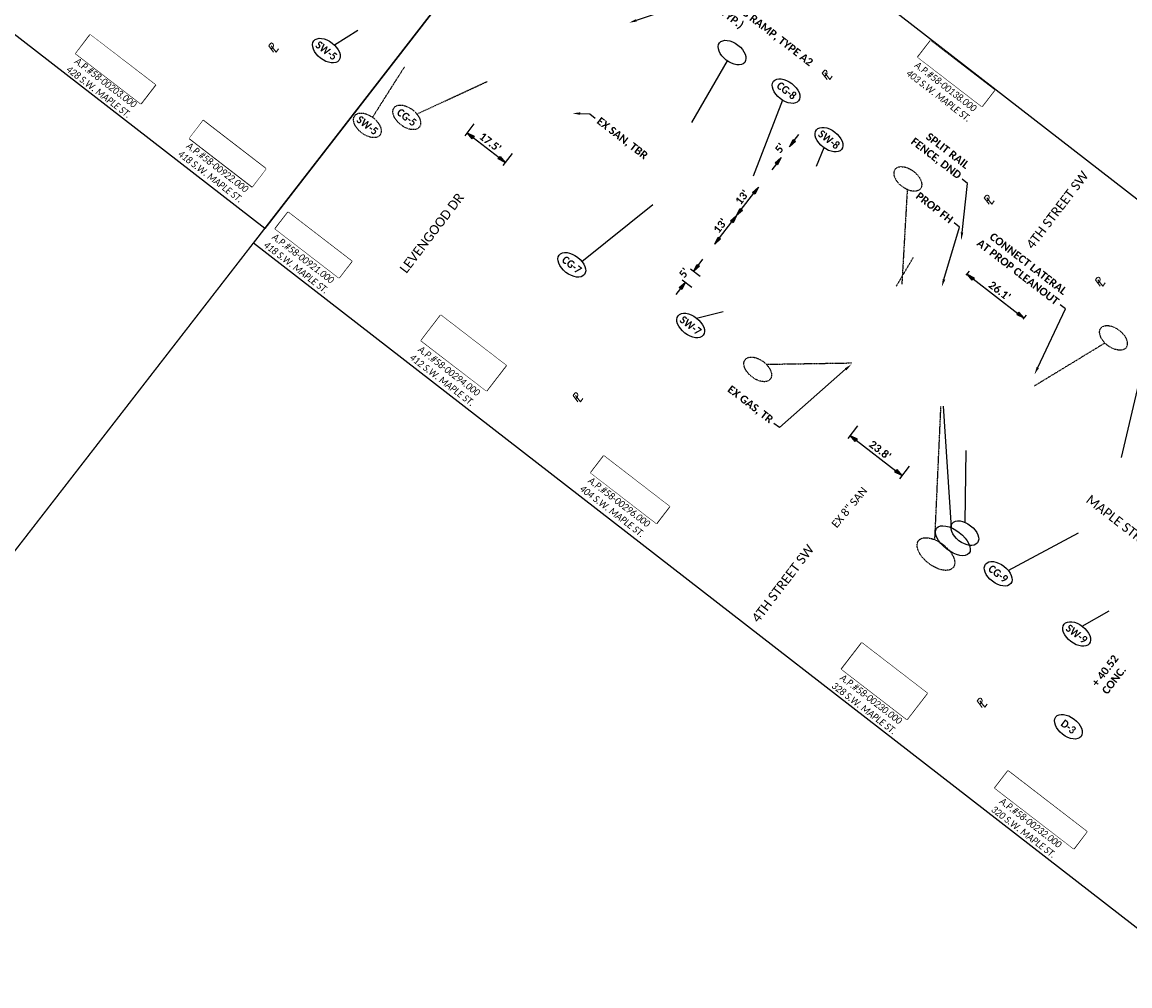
# Model space of a CAD drawing. Header units: feet. Extents: x 2204748 to 2209851, y 304262 to 307692.
# Tile 6 of 28: x 2205928 to 2206330, y 305958 to 306307. Entities that reach past the tile are written whole.
import ezdxf
from ezdxf import colors
from ezdxf.entities.mleader import LeaderData, LeaderLine
from ezdxf.math import Vec2, Vec3

# ---------------------------------------------------------------- set-up
doc = ezdxf.new("R2010")
doc.units = ezdxf.units.FT
doc.header["$MEASUREMENT"] = 0
doc.set_wipeout_variables(frame=1)
for name, pattern in [('2', [0.1, 0.06, -0.04]), ('OhDOT_USTN5', [0.11, 0.055, -0.055]), ('setbackex', [1.4000000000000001, 1.3, -0.1])]:
    doc.linetypes.add(name, pattern=pattern)
for name, color, linetype in [('0_Text+_Line_Mask', 9, 'Continuous'), ('DR_X_Storm_Sewer', 151, 'OhDOT_USTN5'), ('DV_X_Owner_Labels', 7, 'setbackex'), ('DV_X_Text', 7, 'Continuous'), ('RW_X_Text', 7, 'Continuous'), ('SH_TextM', 7, 'Continuous'), ('UT_P_Sanitary_Text', 125, 'Continuous')]:
    doc.layers.add(name, color=color, linetype=linetype)
doc.layers.add('SH_VPort', color=5, linetype='Continuous', plot=False)
doc.styles.add('Simplex Normal (0.14)', font='calibri.ttf', dxfattribs={"height": 0.14})
doc.styles.add('Slanted Normal (0.125) Font 31', font='calibrii.ttf', dxfattribs={"width": 0.9, "height": 0.125})
doc.styles.add('Slanted-Normal', font='calibriz.ttf', dxfattribs={"height": 0.14})
doc.styles.add('Slanted-Sub Title', font='calibriz.ttf', dxfattribs={"height": 0.17})
doc.styles.add('Straight Normal (0.14) Font 30', font='calibrib.ttf', dxfattribs={"height": 0.14})
doc.styles.add('Straight-Normal', font='calibrib.ttf', dxfattribs={"height": 0.14})
doc.dimstyles.new('Dec Straight 0', dxfattribs={"dimtxt": 0.14, "dimasz": 0.14, "dimexe": 0.07, "dimexo": 0.07, "dimgap": 0.05, "dimtad": 1, "dimdec": 0, "dimzin": 0, "dimdsep": 46, "dimtxsty": 'Straight Normal (0.14) Font 30', "dimcen": 0.07, "dimclrd": 9, "dimclre": 9, "dimclrt": 256, "dimadec": 0, "dimazin": 0, "dimtfac": 1, "dimtdec": 0, "dimtofl": 0, "dimtmove": 2, "dimatfit": 3, "dimfxl": 1, "dimtolj": 1, "dimtzin": 0, "dimlwd": 25, "dimlwe": 25, "dimarcsym": 0})
doc.dimstyles.new('Dec Straight 1', dxfattribs={"dimtxt": 0.14, "dimasz": 0.14, "dimexe": 0.07, "dimexo": 0.07, "dimgap": 0.05, "dimtad": 1, "dimdec": 1, "dimzin": 0, "dimdsep": 46, "dimtxsty": 'Straight Normal (0.14) Font 30', "dimblk": 'Dim1', "dimcen": 0, "dimclrd": 95, "dimclre": 95, "dimclrt": 256, "dimaunit": 1, "dimadec": 4, "dimazin": 0, "dimtfac": 1, "dimtdec": 1, "dimtofl": 0, "dimtmove": 0, "dimatfit": 3, "dimldrblk": 'Dim1', "dimfxl": 1, "dimtolj": 1, "dimtzin": 0, "dimlwd": 25, "dimlwe": 25, "dimarcsym": 0})

# ---------------------------------------------------------------- blocks, each defined once
blk = doc.blocks.new('PL')
at = {"layer": 'DV_X_Text', "char_height": 0.14, "attachment_point": 1, "style": 'Simplex Normal (0.14)'}
for s, insert, width in [('{\\Fsimplex|c0;\\Q15;P}', (-0.02809627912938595, 0.1064821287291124), 0.1522086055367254), ('{\\Fsimplex|c0;\\Q15;L}', (0.002277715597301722, 0.07165536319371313), 0.05119446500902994)]:
    blk.add_mtext(s, dxfattribs=dict(at, insert=insert, width=width))
blk = doc.blocks.new('Dim1')
h = blk.add_hatch(color=4)
h.dxf.hatch_style = 1
h.paths.add_polyline_path([(0, 0), (-1.000000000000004, -0.1999999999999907), (-1.000000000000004, 0.1999999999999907)])
at = {"color": 4}
blk.add_lwpolyline([(0, 0), (-1.000000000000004, -0.1999999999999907), (-1.000000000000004, 0.1999999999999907), (0, 0)], dxfattribs=at)
blk = doc.blocks.new('*D954')
at = {"layer": 'Defpoints', "color": 0, "transparency": 16777216}
for p in [(2206171.523171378, 306216.7349137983), (2206175.06161078, 306214.0194428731), (2206172.043893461, 306210.0871562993)]:
    blk.add_point(p, dxfattribs=at)
at = {"layer": 'SH_TextM', "color": 95, "lineweight": 25, "transparency": 16777216}
for p, q in [((2206173.227834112, 306218.9562028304), (2206174.932496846, 306221.1774918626)), ((2206173.950966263, 306214.8717742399), (2206170.412526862, 306217.5872451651)), ((2206170.933248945, 306210.939487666), (2206167.394809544, 306213.6549585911)), ((2206166.800791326, 306210.5813381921), (2206165.096128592, 306208.36004916))]:
    blk.add_line(p, q, dxfattribs=at)
at = {"layer": 'SH_TextM', "color": 95, "lineweight": 25, "transparency": 16777216, "xscale": 2.8, "yscale": 2.8, "zscale": 2.8}
for p, rotation in [((2206171.523171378, 306216.7349137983), 232.4966279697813), ((2206168.50545406, 306212.8026272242), 52.4966279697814)]:
    blk.add_blockref('Dim1', p, dxfattribs=dict(at, rotation=rotation))
at = {"layer": 'SH_TextM', "transparency": 16777216, "insert": (2206168.090700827, 306216.2449897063), "char_height": 2.8, "attachment_point": 5, "rotation": 52.49662796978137, "style": 'Straight Normal (0.14) Font 30'}
blk.add_mtext("\\A1;5'", dxfattribs=at)
blk = doc.blocks.new('*D955')
at = {"layer": 'Defpoints', "color": 0, "transparency": 16777216}
for p in [(2206187.099230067, 306236.9858153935), (2206187.099230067, 306236.9858153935), (2206179.172994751, 306226.681700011)]:
    blk.add_point(p, dxfattribs=at)
at = {"layer": 'SH_TextM', "color": 95, "lineweight": 25, "transparency": 16777216}
blk.add_line((2206180.880183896, 306228.901047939), (2206185.392040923, 306234.7664674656), dxfattribs=at)
at = {"layer": 'SH_TextM', "color": 95, "lineweight": 25, "transparency": 16777216, "xscale": 2.8, "yscale": 2.8, "zscale": 2.8}
for p, rotation in [((2206187.099230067, 306236.9858153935), 52.43143342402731), ((2206179.172994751, 306226.681700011), 232.4314334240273)]:
    blk.add_blockref('Dim1', p, dxfattribs=dict(at, rotation=rotation))
at = {"layer": 'SH_TextM', "transparency": 16777216, "insert": (2206181.199670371, 306233.3233271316), "char_height": 2.8, "attachment_point": 5, "rotation": 52.431433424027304, "style": 'Straight Normal (0.14) Font 30'}
blk.add_mtext("\\A1;13'", dxfattribs=at)
blk = doc.blocks.new('*D956')
at = {"layer": 'Defpoints', "color": 0, "transparency": 16777216}
for p in [(2206195.025465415, 306247.2899308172), (2206195.025465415, 306247.2899308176), (2206187.099230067, 306236.9858153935)]:
    blk.add_point(p, dxfattribs=at)
at = {"layer": 'SH_TextM', "color": 95, "lineweight": 25, "transparency": 16777216}
blk.add_line((2206188.806419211, 306239.2051633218), (2206193.31827627, 306245.0705828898), dxfattribs=at)
at = {"layer": 'SH_TextM', "color": 95, "lineweight": 25, "transparency": 16777216, "xscale": 2.8, "yscale": 2.8, "zscale": 2.8}
for p, rotation in [((2206195.025465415, 306247.2899308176), 52.43143342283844), ((2206187.099230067, 306236.9858153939), 232.4314334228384)]:
    blk.add_blockref('Dim1', p, dxfattribs=dict(at, rotation=rotation))
at = {"layer": 'SH_TextM', "transparency": 16777216, "insert": (2206189.125905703, 306243.6274425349), "char_height": 2.8, "attachment_point": 5, "rotation": 52.43143342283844, "style": 'Straight Normal (0.14) Font 30'}
blk.add_mtext("\\A1;13'", dxfattribs=at)
blk = doc.blocks.new('*D953')
at = {"layer": 'Defpoints', "color": 0, "transparency": 16777216}
for p in [(2206206.305107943, 306261.953479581), (2206206.305107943, 306261.9534795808), (2206203.256555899, 306257.9903582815)]:
    blk.add_point(p, dxfattribs=at)
at = {"layer": 'SH_TextM', "color": 95, "lineweight": 25, "transparency": 16777216}
for p, q in [((2206208.012297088, 306264.1728275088), (2206209.719486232, 306266.3921754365)), ((2206201.549366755, 306255.7710103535), (2206199.842177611, 306253.5516624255))]:
    blk.add_line(p, q, dxfattribs=at)
at = {"layer": 'SH_TextM', "color": 95, "lineweight": 25, "transparency": 16777216, "xscale": 2.8, "yscale": 2.8, "zscale": 2.8}
for p, rotation in [((2206206.305107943, 306261.9534795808), 232.4314334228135), ((2206203.2565559, 306257.9903582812), 52.43143342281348)]:
    blk.add_blockref('Dim1', p, dxfattribs=dict(at, rotation=rotation))
at = {"layer": 'SH_TextM', "transparency": 16777216, "insert": (2206202.858901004, 306261.4503259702), "char_height": 2.8, "attachment_point": 5, "rotation": 52.431433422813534, "style": 'Straight Normal (0.14) Font 30'}
blk.add_mtext("\\A1;5'", dxfattribs=at)
blk = doc.blocks.new('*D968')
at = {"layer": 'Defpoints', "color": 0, "transparency": 16777216}
for p in [(2206092.785478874, 306271.3064696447), (2206106.599343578, 306260.5990589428), (2206103.258032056, 306256.2883598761)]:
    blk.add_point(p, dxfattribs=at)
at = {"layer": 'SH_TextM', "color": 95, "lineweight": 25, "transparency": 16777216}
for p, q in [((2206091.927795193, 306270.1999531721), (2206088.58648367, 306265.8892541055)), ((2206091.657200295, 306265.2804032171), (2206101.04499911, 306258.0037272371)), ((2206105.741659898, 306259.4925424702), (2206102.400348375, 306255.1818434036))]:
    blk.add_line(p, q, dxfattribs=at)
at = {"layer": 'SH_TextM', "color": 95, "lineweight": 25, "transparency": 16777216, "xscale": 2.8, "yscale": 2.8, "zscale": 2.8}
for p, rotation in [((2206089.44416735, 306266.995770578), 142.2199999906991), ((2206103.258032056, 306256.2883598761), 322.2199999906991)]:
    blk.add_blockref('Dim1', p, dxfattribs=dict(at, rotation=rotation))
at = {"layer": 'SH_TextM', "transparency": 16777216, "insert": (2206097.838568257, 306263.5610809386), "char_height": 2.8, "attachment_point": 5, "rotation": 322.2199999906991, "style": 'Straight Normal (0.14) Font 30'}
blk.add_mtext("\\A1;17.5'", dxfattribs=at)
blk = doc.blocks.new('*D969')
at = {"layer": 'Defpoints', "color": 0, "transparency": 16777216}
for p in [(2206231.796587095, 306161.9078643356), (2206250.5717302, 306147.3548646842), (2206247.03242708, 306142.7887323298)]:
    blk.add_point(p, dxfattribs=at)
at = {"layer": 'SH_TextM', "color": 95, "lineweight": 25, "transparency": 16777216}
for p, q in [((2206230.938903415, 306160.801347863), (2206227.399600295, 306156.2352155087)), ((2206230.47031692, 306155.6263646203), (2206244.819394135, 306144.5040996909)), ((2206249.714046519, 306146.2483482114), (2206246.1747434, 306141.6822158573))]:
    blk.add_line(p, q, dxfattribs=at)
at = {"layer": 'SH_TextM', "color": 95, "lineweight": 25, "transparency": 16777216, "xscale": 2.8, "yscale": 2.8, "zscale": 2.8}
for p, rotation in [((2206228.257283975, 306157.3417319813), 142.2199999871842), ((2206247.03242708, 306142.7887323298), 322.2199999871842)]:
    blk.add_blockref('Dim1', p, dxfattribs=dict(at, rotation=rotation))
at = {"layer": 'SH_TextM', "transparency": 16777216, "insert": (2206239.141560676, 306151.9961641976), "char_height": 2.8, "attachment_point": 5, "rotation": 322.2199999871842, "style": 'Straight Normal (0.14) Font 30'}
blk.add_mtext("\\A1;23.8'", dxfattribs=at)
blk = doc.blocks.new('*D979')
at = {"layer": 'Defpoints', "color": 0, "transparency": 16777216}
for p in [(2206269.468952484, 306214.2579655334), (2206290.156162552, 306198.3375221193), (2206291.303776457, 306199.8287450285)]:
    blk.add_point(p, dxfattribs=at)
at = {"layer": 'SH_TextM', "color": 95, "lineweight": 25, "transparency": 16777216}
for p, q in [((2206270.322790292, 306215.3674523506), (2206271.470404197, 306216.8586752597)), ((2206272.835540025, 306214.0415128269), (2206289.084802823, 306201.5364206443)), ((2206291.010000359, 306199.4470089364), (2206292.157614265, 306200.9382318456))]:
    blk.add_line(p, q, dxfattribs=at)
at = {"layer": 'SH_TextM', "color": 95, "lineweight": 25, "transparency": 16777216, "xscale": 2.8, "yscale": 2.8, "zscale": 2.8}
for p, rotation in [((2206270.61656639, 306215.7491884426), 142.4188733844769), ((2206291.303776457, 306199.8287450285), 322.4188733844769)]:
    blk.add_blockref('Dim1', p, dxfattribs=dict(at, rotation=rotation))
at = {"layer": 'SH_TextM', "transparency": 16777216, "insert": (2206282.450165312, 306209.7250821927), "char_height": 2.8, "attachment_point": 5, "rotation": 322.41887338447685, "style": 'Straight Normal (0.14) Font 30'}
blk.add_mtext("\\A1;26.1'", dxfattribs=at)
blk = doc.blocks.new('*D988')
at = {"color": 9, "lineweight": 25, "transparency": 16777216}
blk.add_arc((2206069.04495259, 306327.7967145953), 5.20241917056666, 353.6535339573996, 21.19677285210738, dxfattribs=at)
at = {"color": 9, "transparency": 16777216}
for points in [[(2206073.521761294, 306329.3981686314), (2206074.26903423, 306329.9573593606), (2206072.217825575, 306331.9195828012)], [(2206074.648304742, 306327.0471417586), (2206073.782674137, 306327.3961328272), (2206073.168516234, 306324.6247454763)]]:
    blk.add_solid(points, dxfattribs=at)
at = {"layer": 'Defpoints', "color": 0, "transparency": 16777216}
for p in [(2205670.067035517, 306634.7025225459), (2206093.440318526, 306359.4963379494), (2206073.854030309, 306329.7811381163), (2206069.04495259, 306327.7967145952), (2206842.800975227, 305732.6003212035)]:
    blk.add_point(p, dxfattribs=at)
at = {"transparency": 16777216, "insert": (2206076.883961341, 306328.1749237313), "char_height": 2.8, "attachment_point": 5, "rotation": 272.7622110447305, "style": 'Straight Normal (0.14) Font 30'}
blk.add_mtext('\\A1;90%%D', dxfattribs=at)
blk = doc.blocks.new('*D989')
at = {"color": 9, "lineweight": 25, "transparency": 16777216}
blk.add_arc((2205756.828549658, 306567.9629576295), 5.202419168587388, 353.6535339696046, 21.19677283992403, dxfattribs=at)
at = {"color": 9, "transparency": 16777216}
for points in [[(2205761.305358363, 306569.5644116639), (2205762.052631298, 306570.1236023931), (2205760.001422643, 306572.0858258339)], [(2205762.43190181, 306567.2133847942), (2205761.566271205, 306567.5623758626), (2205760.952113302, 306564.7909885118)]]:
    blk.add_solid(points, dxfattribs=at)
at = {"layer": 'Defpoints', "color": 0, "transparency": 16777216}
for p in [(2205357.850632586, 306874.8687655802), (2205781.223915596, 306599.6625809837), (2205761.637627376, 306569.9473811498), (2205756.828549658, 306567.9629576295), (2206530.584572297, 305972.7665642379)]:
    blk.add_point(p, dxfattribs=at)
at = {"transparency": 16777216, "insert": (2205764.667558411, 306568.3411667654), "char_height": 2.8, "attachment_point": 5, "rotation": 272.7622110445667, "style": 'Straight Normal (0.14) Font 30'}
blk.add_mtext('\\A1;90%%D', dxfattribs=at)
blk = doc.blocks.new('*D990')
at = {"color": 9, "lineweight": 25, "transparency": 16777216}
blk.add_arc((2206487.514613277, 306005.8972714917), 5.20241916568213, 353.6535339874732, 21.19677282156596, dxfattribs=at)
at = {"color": 9, "transparency": 16777216}
for points in [[(2206491.991421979, 306007.4987255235), (2206492.738694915, 306008.0579162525), (2206490.68748626, 306010.0201396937)], [(2206493.117965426, 306005.1476986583), (2206492.252334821, 306005.4966897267), (2206491.638176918, 306002.7253023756)]]:
    blk.add_solid(points, dxfattribs=at)
at = {"layer": 'Defpoints', "color": 0, "transparency": 16777216}
for p in [(2206088.536696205, 306312.8030794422), (2206511.909979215, 306037.5968948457), (2206492.323690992, 306007.8816950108), (2206487.514613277, 306005.8972714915), (2207261.270635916, 305410.7008780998)]:
    blk.add_point(p, dxfattribs=at)
at = {"transparency": 16777216, "insert": (2206495.353622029, 306006.2754806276), "char_height": 2.8, "attachment_point": 5, "rotation": 272.76221104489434, "style": 'Straight Normal (0.14) Font 30'}
blk.add_mtext('\\A1;90%%D', dxfattribs=at)
blk = doc.blocks.new('*D993')
at = {"color": 9, "lineweight": 25, "transparency": 16777216}
blk.add_line((2206349.280251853, 306106.3150428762), (2206350.069548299, 306107.3411291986), dxfattribs=at)
blk.add_arc((2206352.139407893, 306110.0319491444), 4.794824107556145, 266.3846807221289, 288.4781861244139, dxfattribs=at)
at = {"color": 9, "transparency": 16777216}
for points in [[(2206351.672927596, 306104.8098163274), (2206352.001190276, 306105.6835180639), (2206349.215953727, 306106.2314552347)], [(2206353.388401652, 306105.8644593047), (2206353.929791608, 306105.1041909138), (2206355.939901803, 306107.1084949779)]]:
    blk.add_solid(points, dxfattribs=at)
at = {"layer": 'Defpoints', "color": 0, "transparency": 16777216}
for p in [(2205670.067035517, 306634.7025225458), (2206348.426657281, 306105.2053689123), (2206351.507869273, 306105.2788977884), (2206324.038240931, 306073.5003985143), (2206842.800975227, 305732.6003212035)]:
    blk.add_point(p, dxfattribs=at)
at = {"transparency": 16777216, "insert": (2206354.01815336, 306102.8276020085), "char_height": 2.8, "attachment_point": 5, "rotation": 14.616038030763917, "style": 'Straight Normal (0.14) Font 30'}
blk.add_mtext('\\A1;90%%D', dxfattribs=at)

msp = doc.modelspace()

# ---------------------------------------------------------------- linework, layer by layer
at = {"layer": '0_Text+_Line_Mask'}
for points in [[(2205952.899017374, 306302.5325156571), (2205976.484074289, 306284.3898968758), (2205971.20085957, 306277.521818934), (2205947.615802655, 306295.6644377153)], [(2206257.402761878, 306300.3437386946), (2206280.610626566, 306282.4912720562), (2206276.007358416, 306276.5071116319), (2206252.799493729, 306294.3595782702)], [(2206016.564891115, 306253.9283284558), (2205993.797687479, 306271.4418200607), (2205988.832509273, 306264.9871834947), (2206011.599712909, 306247.4736918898)], [(2206024.57853338, 306238.2304035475), (2206047.691194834, 306220.4511712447), (2206043.028650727, 306214.3899532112), (2206019.915989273, 306232.1691855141)], [(2206079.913217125, 306200.9436363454), (2206103.598162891, 306182.7241788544), (2206096.472539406, 306173.4610048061), (2206072.787593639, 306191.6804622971)], [(2206139.007249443, 306149.9398801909), (2206162.806566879, 306131.6324431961), (2206158.05608899, 306125.4569129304), (2206134.256771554, 306143.7643499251)], [(2206232.519669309, 306082.1855438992), (2206256.204615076, 306063.9660864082), (2206248.859063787, 306054.4170104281), (2206225.174118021, 306072.6364679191)], [(2206285.484270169, 306035.7998392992), (2206314.089114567, 306013.7957886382), (2206309.294669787, 306007.5631022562), (2206280.68982539, 306029.5671529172)]]:
    msp.add_lwpolyline(points, close=True, dxfattribs=at)
at = {"layer": 'DR_X_Storm_Sewer'}
msp.add_line((2206245.0063, 306211.4266), (2206251.14044365, 306221.7772250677), dxfattribs=at)
at = {"layer": 'SH_TextM'}
for points in [[(2206049.910788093, 306304.0355181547), (2206041.426094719, 306298.7420112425)], [(2206183.75237466, 306293.0606573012), (2206170.768808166, 306270.7325640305)], [(2206203.765324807, 306278.8122333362), (2206193.135331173, 306251.2671426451)], [(2206218.771059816, 306261.593855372), (2206216.003771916, 306254.7620557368)], [(2206131.061093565, 306220.3719080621), (2206156.816406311, 306241.0412330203)], [(2206172.585298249, 306199.8903378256), (2206182.303882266, 306202.1947700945)], [(2206333.731319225, 306180.1865483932), (2206326.479089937, 306149.3259306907)], [(2206285.5700936, 306108.4316680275), (2206311.06468682, 306122.0725659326)], [(2206312.358998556, 306088.2224049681), (2206322.11449332, 306093.8222312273)]]:
    msp.add_lwpolyline(points, dxfattribs=at)
at = {"layer": 'SH_TextM', "linetype": '2'}
for points in [[(2206055.198569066, 306272.6029353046), (2206066.863376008, 306290.9950778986)], [(2206071.249039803, 306273.8020821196), (2206096.73011146, 306285.5786957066)], [(2206248.961842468, 306246.4141349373), (2206246.997940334, 306212.0948172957)], [(2206320.623632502, 306190.8269805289), (2206294.953737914, 306175.2057824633)], [(2206197.865464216, 306183.1351580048), (2206228.933398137, 306183.6208192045)], [(2206258.965060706, 306119.5473214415), (2206261.169, 306167.796335)]]:
    msp.add_lwpolyline(points, dxfattribs=at)
at = {"layer": 'SH_TextM', "elevation": 1042.597}
msp.add_lwpolyline([(2206270.149663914, 306151.9160282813), (2206269.864653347, 306125.8664850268)], dxfattribs=at)
at = {"layer": 'SH_TextM'}
for centre in [(2206038.457767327, 306296.7705771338), (2206185.49361776, 306296.0551071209), (2206205.039639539, 306282.1143157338), (2206220.606274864, 306264.5215215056), (2206127.404252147, 306219.1620501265), (2206170.475187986, 306197.1680384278), (2206269.821576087, 306121.9292872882), (2206281.913252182, 306107.2218100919), (2206310.357568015, 306085.4170898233), (2206307.369681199, 306051.8104044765)]:
    msp.add_ellipse(centre, major_axis=(-4.560485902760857, 3.534926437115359), ratio=0.5969318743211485, dxfattribs=at)
at = {"layer": 'SH_TextM', "linetype": '2'}
for centre, major_axis, ratio in [((2206067.592198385, 306272.5922241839), (-4.560485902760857, 3.534926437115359), 0.5969318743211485), ((2206053.333741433, 306269.6966675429), (-4.560485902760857, 3.534926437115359), 0.5969318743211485), ((2206249.182753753, 306250.2745740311), (-4.560485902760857, 3.534926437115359), 0.5969318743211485), ((2206323.69441576, 306192.695679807), (-4.560485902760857, 3.534926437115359), 0.5969318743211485), ((2206194.783311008, 306181.2780605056), (-4.560485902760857, 3.534926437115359), 0.5969318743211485), ((2206259.365947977, 306114.378599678), (-6.307544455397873, 4.851952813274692), 0.5379135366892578)]:
    msp.add_ellipse(centre, major_axis=major_axis, ratio=ratio, dxfattribs=at)
at = {"layer": 'SH_VPort'}
for points, elevation in [([(2205703.708110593, 306736.0183475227), (2206142.776597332, 306395.6873313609), (2206016.131419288, 306232.2996175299), (2205577.062932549, 306572.6306336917)], -658.7264437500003), ([(2206139.938564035, 306392.1032808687), (2206535.123569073, 306085.7872541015), (2206407.18376146, 305920.7293103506), (2206011.998756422, 306227.0453371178)], -658.7264437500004)]:
    msp.add_lwpolyline(points, close=True, dxfattribs=dict(at, elevation=elevation))
at = {"layer": 'SH_VPort', "color": 12, "const_width": 0.5}
msp.add_lwpolyline([(2205909.832498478, 306095.2373975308), (2206254.630802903, 306540.0688224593)], dxfattribs=at)
at = {"layer": 'UT_P_Sanitary_Text'}
msp.add_lwpolyline([(2206261.983053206, 306167.9236208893), (2206264.870833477, 306123.9318875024)], dxfattribs=at)
msp.add_ellipse((2206265.489778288, 306119.2084583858), major_axis=(-5.872892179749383, 4.552199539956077), ratio=0.5069755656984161, dxfattribs=at)

# ---------------------------------------------------------------- block references
at = {"layer": 'DV_X_Text'}
for p, xscale, yscale, zscale, rotation in [((2206018.838410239, 306296.670208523), 20, 20, 20, 52.05374971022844), ((2206219.44836311, 306286.7870804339), 20.00000000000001, 20.00000000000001, 20.00000000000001, 52.27134078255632), ((2206278.171962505, 306241.5865284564), 20.00000000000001, 20.00000000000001, 20.00000000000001, 52.27134078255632), ((2206318.4046249, 306211.8759593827), 20.00000000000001, 20.00000000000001, 20.00000000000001, 52.27134078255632), ((2206129.129859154, 306169.9873370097), 20, 20, 20, 52.05011112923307), ((2206275.625046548, 306059.3050475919), 20, 20, 20, 52.0354245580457)]:
    msp.add_blockref('PL', p, dxfattribs=dict(at, xscale=xscale, yscale=yscale, zscale=zscale, rotation=rotation))

# ---------------------------------------------------------------- texts
at = {"layer": 'DV_X_Owner_Labels', "char_height": 2.5, "width": 97.22299822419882, "attachment_point": 2, "rotation": 322.431, "style": 'Slanted Normal (0.125) Font 31'}
for s, insert in [('MARK P. CARRON\\PO.R. 1302, PG. 2673\\PA.P.#58-00203.000\\P428 S.W. MAPLE ST.', (2205964.342431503, 306292.7335122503)), ('RONALD H. ECKERT\\PMARY M. ECKERT\\PA.P.#58-00138.000\\P403 S.W. MAPLE ST.', (2206268.724224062, 306291.3271585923)), ('VIRGINIA K. BAAB\\PO.R. 1053, PG. 1759\\PA.P.#58-00922.000\\P418 S.W. MAPLE ST.', (2206004.830672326, 306262.0711824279)), ('VIRGINIA K. BAAB\\PO.R. 1053, PG. 1759\\PA.P.#58-00921.000\\P418 S.W. MAPLE ST.', (2206035.894718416, 306229.087899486)), ('EMILY PARSONS\\PTHOMAS PARSONS\\PO.R. 1565, PG. 2473\\PA.P.#58-00294.000\\P412 S.W. MAPLE ST.', (2206091.329495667, 306191.6240172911)), ('RICHARD T. KASER\\PO.R. 1440, PG. 1855\\PA.P.#58-00296.000\\P404 S.W. MAPLE ST.', (2206150.427495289, 306140.8046105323)), ('LARRY J. MILLER\\PCAROL J. MILLER\\PO.R. 1022, PG. 1829\\PA.P.#58-00230.000\\P328 S.W. MAPLE ST.', (2206244.254560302, 306072.7007576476)), ('NATHAN ROBERT YODER\\PO.R. 1636, PG. 5577\\PA.P.#58-00232.000\\P320 S.W. MAPLE ST.', (2206299.519013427, 306024.5983983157))]:
    msp.add_mtext(s, dxfattribs=dict(at, insert=insert))
at = {"layer": 'RW_X_Text', "style": 'Slanted-Sub Title'}
for s, rotation, p in [('4TH STREET SW', 52.75173318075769, (2206294.461387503, 306224.5755923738)), ('LEVENGOOD DR', 52.75173318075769, (2206067.461462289, 306215.8036851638)), ('MAPLE STREET SW', 322.22, (2206313.442868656, 306133.4196665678)), ('4TH STREET SW', 52.75173318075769, (2206194.98968289, 306089.2396117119))]:
    msp.add_text(s, height=3.4, rotation=rotation, dxfattribs=at).set_placement(p)
at = {"layer": 'SH_TextM', "char_height": 2.8}
for s, insert, width, attachment_point, rotation, style in [('{\\W0.9;SW-5}', (2206038.457767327, 306296.7705771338), 13.06872648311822, 5, 322.431, 'Straight-Normal'), ('{\\W0.9;CG-8}', (2206205.231563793, 306282.2569560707), 13.06872648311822, 5, 322.431, 'Straight-Normal'), ('{\\W0.9;SW-5}', (2206053.333741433, 306269.6966675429), 13.06872648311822, 5, 322.431, 'Straight-Normal'), ('{\\W0.9;CG-5}', (2206067.592198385, 306272.5922241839), 13.06872648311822, 5, 322.431, 'Straight-Normal'), ('{\\W0.9;SW-8}', (2206220.606274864, 306264.5215215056), 13.06872648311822, 5, 322.431, 'Straight-Normal'), ('{\\W0.9;CG-7}', (2206127.404252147, 306219.1620501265), 13.06872648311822, 5, 322.431, 'Straight-Normal'), ('{\\W0.9;SW-7}', (2206170.475187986, 306197.1680384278), 13.06872648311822, 5, 322.431, 'Straight-Normal'), ('{\\W0.9;CG-9}', (2206281.913252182, 306107.2218100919), 13.06872648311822, 5, 322.431, 'Straight-Normal'), ('{\\W0.9;SW-9}', (2206310.357568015, 306085.4170898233), 13.06872648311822, 5, 322.431, 'Straight-Normal'), ('{\\fCalibri|b1|i0|c0|p46;+ 40.52\\PCONC.}', (2206315.564648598, 306067.8390267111), 15.42708081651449, 1, 52.43099999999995, 'Slanted-Normal'), ('{\\W0.9;D-3}', (2206307.369681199, 306051.8104044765), 13.06872648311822, 5, 322.431, 'Straight-Normal')]:
    msp.add_mtext(s, dxfattribs=dict(at, insert=insert, width=width, attachment_point=attachment_point, rotation=rotation, style=style))
at = {"layer": 'UT_P_Sanitary_Text', "insert": (2206221.252948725, 306125.3870481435, -658.7264437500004), "char_height": 2.79999994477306, "attachment_point": 1, "rotation": 50.29142544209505, "style": 'Straight Normal (0.14) Font 30'}
msp.add_mtext('{\\fCalibri|b0|i0|c0|p34;EX 8" SAN}', dxfattribs=at)

# ---------------------------------------------------------------- dimensions: what is measured, and where the dimension line sits
at = {"layer": 'SH_TextM'}
for p1, p2, distance, picture, middle in [((2206092.785478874, 306271.3064696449), (2206106.599343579, 306260.5990589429), -5.454034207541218, '*D968', (2206097.838568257, 306263.5610809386)), ((2206269.468952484, 306214.2579655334), (2206290.156162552, 306198.3375221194), 1.8816916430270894, '*D979', (2206282.450165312, 306209.7250821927)), ((2206231.796587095, 306161.9078643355), (2206250.5717302, 306147.354864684), -5.77721656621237, '*D969', (2206239.141560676, 306151.9961641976))]:
    dim = msp.add_aligned_dim(p1=p1, p2=p2, distance=distance, dimstyle='Dec Straight 1', override={"dimpost": "'"}, dxfattribs=at)
    dim.commit()
    dim.dimension.update_dxf_attribs({"geometry": picture, "text_midpoint": middle})
for p1, p2, distance, text, picture, middle in [((2206203.256555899, 306257.9903582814), (2206206.305107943, 306261.9534795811), -1.7744916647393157e-10, "5'", '*D953', (2206202.858901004, 306261.4503259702)), ((2206187.099230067, 306236.9858153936), (2206195.025465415, 306247.2899308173), 1.7744984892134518e-10, "13'", '*D956', (2206189.125905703, 306243.6274425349)), ((2206179.172994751, 306226.6817000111), (2206187.099230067, 306236.9858153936), -7.097993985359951e-11, "13'", '*D955', (2206181.199670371, 306233.3233271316)), ((2206172.043893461, 306210.0871562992), (2206175.061610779, 306214.019442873), 4.46030668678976, "5'", '*D954', (2206168.090700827, 306216.2449897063))]:
    dim = msp.add_aligned_dim(p1=p1, p2=p2, distance=distance, text=text, dimstyle='Dec Straight 1', override={"dimpost": "'"}, dxfattribs=at)
    dim.commit()
    dim.dimension.update_dxf_attribs({"geometry": picture, "text_midpoint": middle})

# ---------------------------------------------------------------- leaders
ml = msp.add_multileader_mtext('Standard')
ml.set_content('{\\fCalibri|b1|i0|c0|p34;CONC. STEPS, TBR}', color=256, style='Straight Normal (0.14) Font 30')
ml.set_leader_properties(color=256, linetype='Continuous', lineweight=-1)
ml.build(insert=Vec2(0, 0))
ml.multileader.update_dxf_attribs({"text_right_attachment_type": 3, "dogleg_length": 0.125, "arrow_head_size": 2.8, "scale": 20})
ctx = ml.context
ctx.base_point, ctx.scale, ctx.char_height, ctx.arrow_head_size, ctx.landing_gap_size, ctx.plane_origin, ctx.plane_x_axis, ctx.plane_y_axis = Vec3(2206547.385167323, 306022.1735991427), 20, 2.8, 2.8, 1.2, Vec3(2206562.41967334, 305978.8621351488), Vec3(0.7903689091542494, -0.6126312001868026), Vec3(0.6126312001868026, 0.7903689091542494)
ctx.right_attachment, ctx.text_align_type = 3, 2
notes = []
notes.append((ctx, [(1, (1, 1, 0), (2206564.066699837, 306003.2463304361), (-0.7903689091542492, 0.6126312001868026), 2.5, [(0, [(2206557.141348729, 305988.7386649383)], 0, [])])]))
ctx.mtext.insert, ctx.mtext.text_direction, ctx.mtext.rotation, ctx.mtext.width, ctx.mtext.alignment, ctx.mtext.flow_direction = Vec3(2206565.096476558, 306010.6143905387), Vec3(0.7903689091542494, -0.6126312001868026), 5.62379991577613, 23.78549856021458, 3, 5
ml = msp.add_multileader_mtext('Standard', dxfattribs=at)
ml.set_content('CURB RAMP, TYPE A2\\P(TYP.)', color=256, style='Straight Normal (0.14) Font 30')
ml.set_leader_properties(color=256, linetype='Continuous', lineweight=-1)
ml.build(insert=Vec2(0, 0))
ml.multileader.update_dxf_attribs({"text_right_attachment_type": 3, "dogleg_length": 0.125, "arrow_head_size": 2.79999994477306})
ctx = ml.context
ctx.base_point, ctx.char_height, ctx.arrow_head_size, ctx.landing_gap_size, ctx.plane_origin, ctx.plane_x_axis, ctx.plane_y_axis = Vec3(2206182.575739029, 306316.2112380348, -658.7264437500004), 2.79999994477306, 2.79999994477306, 1.199999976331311, Vec3(2206148.157227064, 306306.8632782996, -658.7264437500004), Vec3(0.7903689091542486, -0.6126312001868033), Vec3(0.6126312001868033, 0.7903689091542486)
ctx.right_attachment = 3
notes.append((ctx, [(0, (1, 1, 0), (2206180.599816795, 306317.742816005, -658.7264437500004), (0.7903689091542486, -0.6126312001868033), 2.499999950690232, [(0, [(2206148.157227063, 306306.8632782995, -658.7264437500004)], 0, [])])]))
ctx.mtext.insert, ctx.mtext.text_direction, ctx.mtext.rotation, ctx.mtext.flow_direction = Vec3(2206184.614759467, 306316.8830588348, -658.7264437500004), Vec3(0.7903689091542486, -0.6126312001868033), 5.623799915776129, 5
ml = msp.add_multileader_mtext('Standard', dxfattribs=at)
ml.set_content('SPLIT RAIL \\PFENCE, DND', color=256, style='Straight Normal (0.14) Font 30')
ml.set_leader_properties(color=256, linetype='Continuous', lineweight=-1)
ml.build(insert=Vec2(0, 0))
ml.multileader.update_dxf_attribs({"text_right_attachment_type": 3, "dogleg_length": 0.125, "arrow_head_size": 2.8, "scale": 20})
ctx = ml.context
ctx.base_point, ctx.scale, ctx.char_height, ctx.arrow_head_size, ctx.landing_gap_size, ctx.plane_origin, ctx.plane_x_axis, ctx.plane_y_axis = Vec3(2206252.592004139, 306268.590765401, 1044.87), 20, 2.8, 2.8, 1.2, Vec3(2206269.770512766, 306236.8215352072, 1044.87), Vec3(0.7926196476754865, -0.6097164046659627), Vec3(0.6097164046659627, 0.7926196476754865)
ctx.right_attachment, ctx.text_align_type = 3, 2
notes.append((ctx, [(1, (1, 1, 0), (2206270.791734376, 306248.6161610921, 1044.87), (-0.7926196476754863, 0.6097164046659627), 2.5, [(0, [(2206268.511451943, 306228.1119366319, 1044.87)], 0, [])])]))
ctx.mtext.insert, ctx.mtext.text_direction, ctx.mtext.rotation, ctx.mtext.alignment, ctx.mtext.flow_direction = Vec3(2206271.791743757, 306255.9845491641, 1044.87), Vec3(0.7926196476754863, -0.6097164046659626), 5.627482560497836, 3, 5
ml = msp.add_multileader_mtext('Standard', dxfattribs=at)
ml.set_content('PROP FH', color=256, style='Straight Normal (0.14) Font 30')
ml.set_leader_properties(color=256, linetype='Continuous', lineweight=-1)
ml.build(insert=Vec2(0, 0))
ml.multileader.update_dxf_attribs({"text_right_attachment_type": 3, "dogleg_length": 0.125, "arrow_head_size": 2.8, "scale": 20})
ctx = ml.context
ctx.base_point, ctx.scale, ctx.char_height, ctx.arrow_head_size, ctx.landing_gap_size, ctx.plane_origin, ctx.plane_x_axis, ctx.plane_y_axis = Vec3(2206251.910220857, 306245.1998711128, 1044.87), 20, 2.8, 2.8, 1.2, Vec3(2206261.471161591, 306211.1909387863, 1044.87), Vec3(0.7926196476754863, -0.6097164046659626), Vec3(0.6097164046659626, 0.7926196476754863)
ctx.right_attachment, ctx.text_align_type = 3, 2
notes.append((ctx, [(1, (1, 1, 0), (2206267.945638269, 306232.8185574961, 1044.87), (-0.7926196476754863, 0.6097164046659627), 2.5, [(0, [(2206261.471161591, 306211.1909387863, 1044.87)], 0, [])])]))
ctx.mtext.insert, ctx.mtext.text_direction, ctx.mtext.rotation, ctx.mtext.alignment, ctx.mtext.flow_direction = Vec3(2206265.903975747, 306236.2328303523, 1044.87), Vec3(0.7926196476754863, -0.6097164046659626), 5.627482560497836, 3, 5
ml = msp.add_multileader_mtext('Standard', dxfattribs=at)
ml.set_content('CONNECT LATERAL\\PAT PROP CLEANOUT', color=256, style='Straight Normal (0.14) Font 30')
ml.set_leader_properties(color=256, linetype='Continuous', lineweight=-1)
ml.build(insert=Vec2(0, 0))
ml.multileader.update_dxf_attribs({"text_right_attachment_type": 3, "dogleg_length": 0.125, "arrow_head_size": 2.8, "scale": 20})
ctx = ml.context
ctx.base_point, ctx.scale, ctx.char_height, ctx.arrow_head_size, ctx.landing_gap_size, ctx.plane_origin, ctx.plane_x_axis, ctx.plane_y_axis = Vec3(2206276.073914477, 306232.4277412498, 1042.150411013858), 20, 2.8, 2.8, 1.2, Vec3(2206296.331473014, 306188.1337442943, 1042.150411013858), Vec3(0.7926196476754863, -0.6097164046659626), Vec3(0.6097164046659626, 0.7926196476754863)
ctx.right_attachment, ctx.text_align_type = 3, 2
notes.append((ctx, [(1, (1, 1, 0), (2206306.32712891, 306203.1756546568, 1042.150411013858), (-0.7926196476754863, 0.6097164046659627), 2.5, [(0, [(2206295.072412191, 306179.424145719, 1042.150411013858)], 0, [])])]))
ctx.mtext.insert, ctx.mtext.text_direction, ctx.mtext.rotation, ctx.mtext.alignment, ctx.mtext.flow_direction = Vec3(2206307.153134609, 306210.3178412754, 1042.150411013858), Vec3(0.7926196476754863, -0.6097164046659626), 5.627482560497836, 3, 5
ml = msp.add_multileader_mtext('Standard', dxfattribs=at)
ml.set_content('EX GAS, TR', color=256, style='Straight Normal (0.14) Font 30')
ml.set_leader_properties(color=256, linetype='Continuous', lineweight=-1)
ml.build(insert=Vec2(0, 0))
ml.multileader.update_dxf_attribs({"text_right_attachment_type": 3, "dogleg_length": 0.125, "arrow_head_size": 2.8, "scale": 20})
ctx = ml.context
ctx.base_point, ctx.scale, ctx.char_height, ctx.arrow_head_size, ctx.landing_gap_size, ctx.plane_origin, ctx.plane_x_axis, ctx.plane_y_axis = Vec3(2206183.268356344, 306175.0919103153), 20, 2.8, 2.8, 1.2, Vec3(2206230.003467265, 306191.8568583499), Vec3(0.7926196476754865, -0.6097164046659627), Vec3(0.6097164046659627, 0.7926196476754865)
ctx.right_attachment, ctx.text_align_type = 3, 2
notes.append((ctx, [(1, (1, 1, 0), (2206202.612290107, 306160.1655466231), (-0.7926196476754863, 0.6097164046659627), 2.5, [(0, [(2206228.744406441, 306183.1472597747)], 0, [])])]))
ctx.mtext.insert, ctx.mtext.text_direction, ctx.mtext.rotation, ctx.mtext.alignment, ctx.mtext.flow_direction = Vec3(2206200.747257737, 306163.8094352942), Vec3(0.7926196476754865, -0.6097164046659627), 5.627482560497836, 3, 5
at = {"layer": 'UT_P_Sanitary_Text'}
ml = msp.add_multileader_mtext('Standard', dxfattribs=at)
ml.set_content('EX SAN, TBR', color=256, style='Straight Normal (0.14) Font 30')
ml.set_leader_properties(color=256, linetype='Continuous', lineweight=-1)
ml.build(insert=Vec2(0, 0))
ml.multileader.update_dxf_attribs({"text_right_attachment_type": 3, "dogleg_length": 0.125, "arrow_head_size": 2.79999994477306})
ctx = ml.context
ctx.base_point, ctx.char_height, ctx.arrow_head_size, ctx.landing_gap_size, ctx.plane_origin, ctx.plane_x_axis, ctx.plane_y_axis = Vec3(2206135.911633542, 306272.2809244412, -658.7264437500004), 2.79999994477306, 2.79999994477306, 1.199999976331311, Vec3(2206226.914839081, 306197.037311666, -658.7264437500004), Vec3(0.7903689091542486, -0.6126312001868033), Vec3(0.6126312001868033, 0.7903689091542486)
ctx.right_attachment = 3
notes.append((ctx, [(1, (1, 1, 0), (2206133.935711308, 306273.8125024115, -658.7264437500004), (0.7903689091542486, -0.6126312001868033), 2.499999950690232, [(0, [(2206127.632575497, 306274.0602993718, -658.7264437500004)], 0, [])])]))
ctx.mtext.insert, ctx.mtext.text_direction, ctx.mtext.rotation, ctx.mtext.flow_direction = Vec3(2206137.910408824, 306272.9008240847, -658.7264437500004), Vec3(0.7903689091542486, -0.6126312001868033), 5.623799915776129, 5
for ctx, leaders in notes:
    for number, flags, end, landing, length, lines in leaders:
        leader = LeaderData()
        leader.index, (leader.has_last_leader_line, leader.has_dogleg_vector, leader.attachment_direction) = number, flags
        leader.last_leader_point, leader.dogleg_vector, leader.dogleg_length = Vec3(end), Vec3(landing), length
        for number, points, colour, breaks in lines:
            line = LeaderLine()
            line.index, line.vertices, line.color, line.breaks = number, Vec3.list(points), colors.encode_raw_color(colour), breaks
            leader.lines.append(line)
        ctx.leaders.append(leader)

# ---------------------------------------------------------------- next in the draw order: wipeouts: each hides what was drawn before it
for points in [[(2205952.899017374, 306302.5325156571), (2205976.48407429, 306284.38989687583), (2205971.2008595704, 306277.521818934), (2205947.615802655, 306295.6644377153)], [(2206257.402761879, 306300.3437386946), (2206280.610626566, 306282.4912720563), (2206276.0073584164, 306276.5071116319), (2206252.799493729, 306294.35957827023)], [(2206016.5648911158, 306253.9283284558), (2205993.797687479, 306271.4418200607), (2205988.8325092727, 306264.98718349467), (2206011.599712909, 306247.4736918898)], [(2206024.5785333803, 306238.2304035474), (2206047.691194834, 306220.45117124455), (2206043.028650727, 306214.3899532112), (2206019.915989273, 306232.169185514)], [(2206079.913217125, 306200.94363634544), (2206103.598162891, 306182.72417885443), (2206096.4725394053, 306173.4610048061), (2206072.787593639, 306191.6804622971)], [(2206139.0072494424, 306149.93988019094), (2206162.806566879, 306131.63244319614), (2206158.05608899, 306125.4569129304), (2206134.2567715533, 306143.76434992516)], [(2206232.5196693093, 306082.1855438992), (2206256.2046150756, 306063.9660864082), (2206248.8590637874, 306054.4170104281), (2206225.174118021, 306072.63646791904)], [(2206285.48427017, 306035.79983929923), (2206314.0891145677, 306013.79578863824), (2206309.294669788, 306007.5631022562), (2206280.68982539, 306029.5671529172)]]:
    msp.add_wipeout(points).dxf.layer = '0_Text+_Line_Mask'

# ---------------------------------------------------------------- next in the draw order: dimensions: what is measured, and where the dimension line sits
for base, line1, line2, picture, middle in [((2205761.637627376, 306569.9473811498), ((2205357.850632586, 306874.8687655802), (2206530.584572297, 305972.7665642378)), ((2205781.223915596, 306599.6625809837), (2205756.828549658, 306567.9629576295)), '*D989', (2205764.667558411, 306568.3411667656)), ((2206073.854030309, 306329.7811381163), ((2205670.067035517, 306634.7025225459), (2206842.800975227, 305732.6003212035)), ((2206093.440318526, 306359.4963379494), (2206069.044952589, 306327.7967145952)), '*D988', (2206076.883961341, 306328.1749237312)), ((2206351.507869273, 306105.2788977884), ((2205670.067035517, 306634.7025225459), (2206842.800975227, 305732.6003212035)), ((2206348.426657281, 306105.2053689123), (2206324.038240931, 306073.5003985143)), '*D993', (2206354.01815336, 306102.8276020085)), ((2206492.323690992, 306007.8816950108), ((2206088.536696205, 306312.8030794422), (2207261.270635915, 305410.7008780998)), ((2206511.909979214, 306037.5968948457), (2206487.514613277, 306005.8972714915)), '*D990', (2206495.353622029, 306006.2754806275))]:
    dim = msp.add_angular_dim_2l(base=base, line1=line1, line2=line2, text='90%%D', dimstyle='Dec Straight 0', override={"dimscale": 0, "dimpost": "'"})
    dim.commit()
    dim.dimension.update_dxf_attribs({"geometry": picture, "text_midpoint": middle, "dimtype": 162})

doc.saveas('drawing.dxf')
